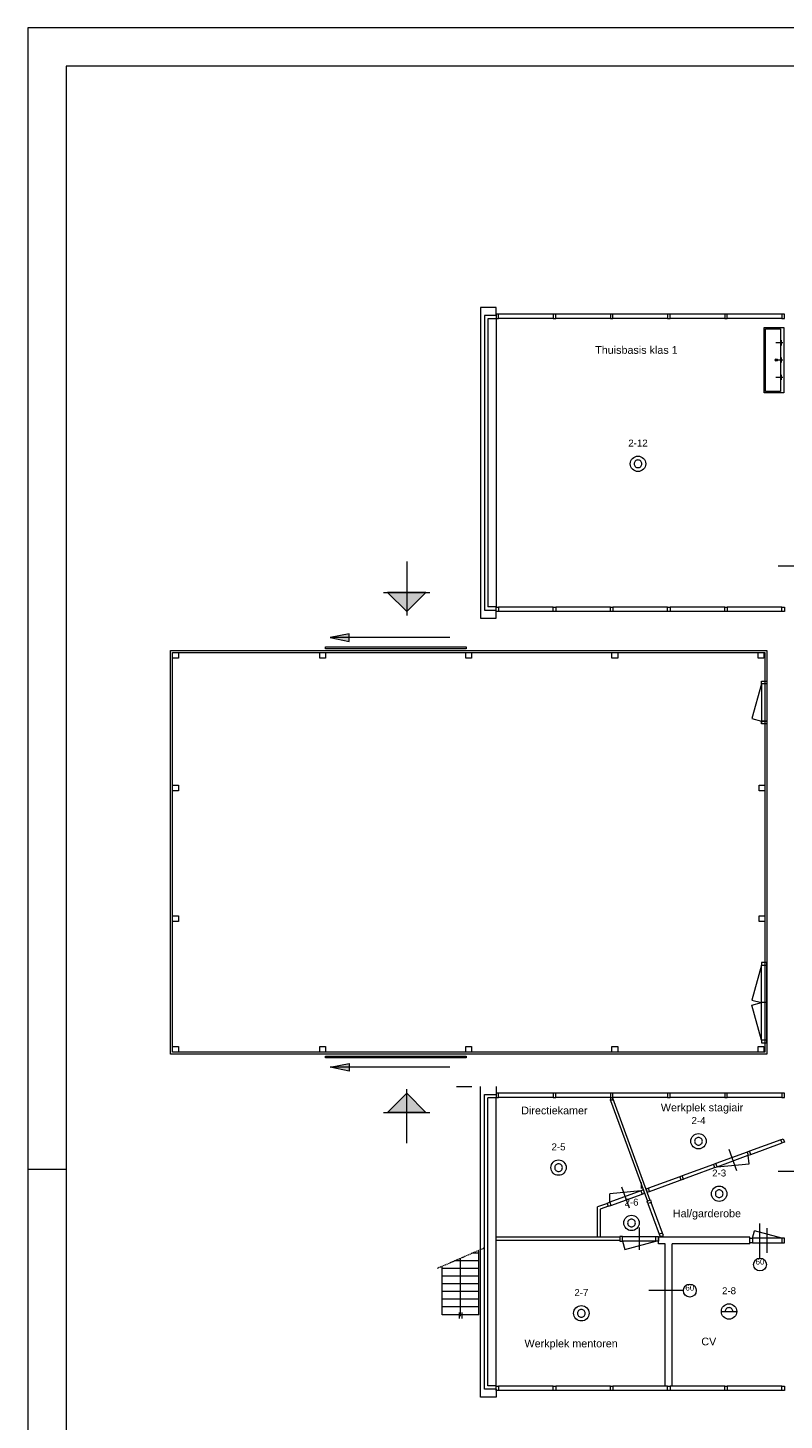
# Model space of a CAD drawing. Header units: millimetres. Extents: x 0 to 84100, y 0 to 59400.
# Tile 2 of 11: x 0 to 19665, y 23172 to 59400. Entities that reach past the tile are written whole.
import ezdxf

# ---------------------------------------------------------------- set-up
doc = ezdxf.new("R2010")
doc.units = ezdxf.units.MM
doc.header["$LTSCALE"] = 1016
doc.linetypes.add('STYLE_02', pattern=[0.046137, 0.030758, -0.015379])
doc.layers.add('Plattegronden', color=7, linetype='Continuous')
doc.styles.add('Arial', font='Arial')

# ---------------------------------------------------------------- blocks, each defined once
blk = doc.blocks.new('Xref BG$0$kraan')
at = {"color": 255, "linetype": 'Continuous', "lineweight": 0}
for p, q in [((0, 0), (-188, 0)), ((-36, 68), (-36, -67))]:
    blk.add_line(p, q, dxfattribs=at)
blk = doc.blocks.new('Groep-3')
at = {"color": 255, "linetype": 'Continuous', "lineweight": 0}
for p, q in [((39331, 29700), (-44769, 29700)), ((-44769, 29700), (-44769, -29700)), ((38331, 28700), (-43769, 28700)), ((-43769, 28700), (-43769, -28700)), ((-44769, 0), (-43769, 0))]:
    blk.add_line(p, q, dxfattribs=at)
blk = doc.blocks.new('Groep-9')
at = {"linetype": 'Continuous', "lineweight": 0}
blk.add_hatch(color=7, dxfattribs=at).paths.add_polyline_path([(-35419, 1480), (-34919, 1980), (-34419, 1480)])
at = {"color": 255, "linetype": 'Continuous', "lineweight": 0}
for p, q in [((-34919, 1980), (-35419, 1480)), ((-34919, 680), (-34919, 2080)), ((-34919, 1980), (-34419, 1480)), ((-35519, 1480), (-34319, 1480))]:
    blk.add_line(p, q, dxfattribs=at)
blk.add_lwpolyline([(-35419, 1480), (-34919, 1980), (-34419, 1480)], close=True, dxfattribs=at)
blk = doc.blocks.new('Groep-24')
at = {"color": 2, "linetype": 'Continuous', "lineweight": 0, "flags": 128}
blk.add_lwpolyline([(-31070, 42, 0.414214), (-30970, -58, 0.414214), (-30870, 42, 0.414214), (-30970, 142, 0.414214)], format="xyb", close=True, dxfattribs=at)
at = {"color": 255, "linetype": 'Continuous', "lineweight": 0}
blk.add_circle((-30970, 42), 200, dxfattribs=at)
blk = doc.blocks.new('Groep-25')
at = {"color": 2, "linetype": 'Continuous', "lineweight": 0, "flags": 128}
blk.add_lwpolyline([(-30477, -3748, 0.414214), (-30377, -3848, 0.414214), (-30277, -3748, 0.414214), (-30377, -3648, 0.414214)], format="xyb", close=True, dxfattribs=at)
at = {"color": 255, "linetype": 'Continuous', "lineweight": 0}
blk.add_circle((-30377, -3748), 200, dxfattribs=at)
blk = doc.blocks.new('Groep-26')
at = {"color": 255, "linetype": 'Continuous', "lineweight": 0}
blk.add_line((-26737, -3701), (-26337, -3701), dxfattribs=at)
at = {"color": 2, "linetype": 'Continuous', "lineweight": 0, "flags": 128}
blk.add_lwpolyline([(-26437, -3701, 0.414214), (-26537, -3601, 0.414214), (-26637, -3701, 0.414214)], format="xyb", dxfattribs=at)
at = {"color": 255, "linetype": 'Continuous', "lineweight": 0}
blk.add_circle((-26537, -3701), 200, dxfattribs=at)
blk = doc.blocks.new('Groep-27')
at = {"color": 2, "linetype": 'Continuous', "lineweight": 0, "flags": 128}
blk.add_lwpolyline([(-26893, -637, 0.414214), (-26793, -737, 0.414214), (-26693, -637, 0.414214), (-26793, -537, 0.414214)], format="xyb", close=True, dxfattribs=at)
at = {"color": 255, "linetype": 'Continuous', "lineweight": 0}
blk.add_circle((-26793, -637), 200, dxfattribs=at)
blk = doc.blocks.new('Groep-28')
at = {"color": 2, "linetype": 'Continuous', "lineweight": 0, "flags": 128}
blk.add_lwpolyline([(-27431, 729, 0.414214), (-27331, 629, 0.414214), (-27231, 729, 0.414214), (-27331, 829, 0.414214)], format="xyb", close=True, dxfattribs=at)
at = {"color": 255, "linetype": 'Continuous', "lineweight": 0}
blk.add_circle((-27331, 729), 200, dxfattribs=at)
blk = doc.blocks.new('Groep-31')
at = {"color": 2, "linetype": 'Continuous', "lineweight": 0, "flags": 128}
blk.add_lwpolyline([(-29004, 18356, 0.414214), (-28904, 18256, 0.414214), (-28804, 18356, 0.414214), (-28904, 18456, 0.414214)], format="xyb", close=True, dxfattribs=at)
at = {"color": 255, "linetype": 'Continuous', "lineweight": 0}
blk.add_circle((-28904, 18356), 200, dxfattribs=at)
blk = doc.blocks.new('Groep-40')
at = {"color": 2, "linetype": 'Continuous', "lineweight": 0, "flags": 128}
blk.add_lwpolyline([(-29173, -1397, 0.414214), (-29073, -1497, 0.414214), (-28973, -1397, 0.414214), (-29073, -1297, 0.414214)], format="xyb", close=True, dxfattribs=at)
at = {"color": 255, "linetype": 'Continuous', "lineweight": 0}
blk.add_circle((-29073, -1397), 200, dxfattribs=at)
blk = doc.blocks.new('Groep-51')
at = {"linetype": 'Continuous', "lineweight": 0}
blk.add_hatch(color=7, dxfattribs=at).paths.add_polyline_path([(-36411, 2556), (-36911, 2656), (-36411, 2756)])
at = {"color": 255, "linetype": 'Continuous', "lineweight": 0}
blk.add_line((-33801, 2656), (-36911, 2656), dxfattribs=at)
blk.add_lwpolyline([(-36411, 2556), (-36911, 2656), (-36411, 2756)], close=True, dxfattribs=at)
blk = doc.blocks.new('Groep-52')
at = {"linetype": 'Continuous', "lineweight": 0}
blk.add_hatch(color=7, dxfattribs=at).paths.add_polyline_path([(-36411, 13936), (-36911, 13836), (-36411, 13736)])
at = {"color": 255, "linetype": 'Continuous', "lineweight": 0}
blk.add_line((-33801, 13836), (-36911, 13836), dxfattribs=at)
blk.add_lwpolyline([(-36411, 13936), (-36911, 13836), (-36411, 13736)], close=True, dxfattribs=at)
blk = doc.blocks.new('Groep-53')
at = {"color": 17, "linetype": 'Continuous', "lineweight": 0}
for points in [[(-41056, 13496), (-25556, 13496), (-25556, 2996), (-41056, 2996)], [(-41006, 13446), (-25606, 13446), (-25606, 3046), (-41006, 3046)], [(-37031, 13596), (-33376, 13596), (-33376, 13546), (-37031, 13546)], [(-37031, 2946), (-33376, 2946), (-33376, 2896), (-37031, 2896)]]:
    blk.add_lwpolyline(points, close=True, dxfattribs=at)
at = {"color": 255, "linetype": 'Continuous', "lineweight": 0}
for points in [[(-41006, 13446), (-40856, 13446), (-40856, 13296), (-41006, 13296)], [(-37181, 13446), (-37031, 13446), (-37031, 13296), (-37181, 13296)], [(-33381, 13446), (-33231, 13446), (-33231, 13296), (-33381, 13296)], [(-29581, 13446), (-29431, 13446), (-29431, 13296), (-29581, 13296)], [(-25781, 13446), (-25631, 13446), (-25631, 13296), (-25781, 13296)], [(-41006, 9996), (-40856, 9996), (-40856, 9846), (-41006, 9846)], [(-25756, 9996), (-25606, 9996), (-25606, 9846), (-25756, 9846)], [(-41006, 6596), (-40856, 6596), (-40856, 6446), (-41006, 6446)], [(-25756, 6596), (-25606, 6596), (-25606, 6446), (-25756, 6446)], [(-41006, 3196), (-40856, 3196), (-40856, 3046), (-41006, 3046)], [(-37181, 3196), (-37031, 3196), (-37031, 3046), (-37181, 3046)], [(-33381, 3196), (-33231, 3196), (-33231, 3046), (-33381, 3046)], [(-29581, 3196), (-29431, 3196), (-29431, 3046), (-29581, 3046)], [(-25781, 3196), (-25631, 3196), (-25631, 3046), (-25781, 3046)]]:
    blk.add_lwpolyline(points, close=True, dxfattribs=at)
at = {"color": 255}
for name in ['Groep-52', 'Groep-51']:
    blk.add_blockref(name, (0, 0), dxfattribs=at)
blk = doc.blocks.new('Groep-54')
at = {"color": 255, "linetype": 'Continuous', "lineweight": 0}
for p, q in [((-25696, 5311), (-25940, 4401)), ((-25696, 3361), (-25696, 5311)), ((-25556, 3361), (-25556, 5311)), ((-25940, 4401), (-25696, 4336)), ((-25940, 4271), (-25696, 4336)), ((-25696, 3361), (-25940, 4271)), ((-25556, 4336), (-25696, 4336))]:
    blk.add_line(p, q, dxfattribs=at)
for points in [[(-25556, 5378), (-25696, 5378), (-25696, 5311), (-25556, 5311)], [(-25556, 3361), (-25696, 3361), (-25696, 3294), (-25556, 3294)]]:
    blk.add_lwpolyline(points, close=True, dxfattribs=at)
blk = doc.blocks.new('Groep-56')
at = {"color": 255, "linetype": 'Continuous', "lineweight": 0}
for p, q in [((-25696, 12635), (-25940, 11725)), ((-25696, 12635), (-25696, 11593)), ((-25556, 12635), (-25556, 11593)), ((-25940, 11725), (-25696, 11660)), ((-25556, 11660), (-25696, 11660))]:
    blk.add_line(p, q, dxfattribs=at)
for points in [[(-25556, 12635), (-25696, 12635), (-25696, 12702), (-25556, 12702)], [(-25556, 11593), (-25696, 11593), (-25696, 11660), (-25556, 11660)]]:
    blk.add_lwpolyline(points, close=True, dxfattribs=at)
blk = doc.blocks.new('Groep-62')
at = {"linetype": 'Continuous', "lineweight": 0}
blk.add_hatch(color=7, dxfattribs=at).paths.add_polyline_path([(-35419, 15011), (-34919, 14511), (-34419, 15011)])
at = {"color": 255, "linetype": 'Continuous', "lineweight": 0}
for p, q in [((-34919, 15811), (-34919, 14411)), ((-35519, 15011), (-34319, 15011)), ((-34919, 14511), (-35419, 15011)), ((-34919, 14511), (-34419, 15011))]:
    blk.add_line(p, q, dxfattribs=at)
blk.add_lwpolyline([(-35419, 15011), (-34919, 14511), (-34419, 15011)], close=True, dxfattribs=at)

msp = doc.modelspace()

# ---------------------------------------------------------------- linework, layer by layer
at = {"layer": 'Plattegronden', "color": 255, "linetype": 'Continuous', "lineweight": 0}
for p, q in [((12173, 52126), (11773, 52126)), ((11773, 52126), (11773, 44036)), ((11873, 51916), (11873, 44246)), ((12173, 51916), (11873, 51916)), ((11963, 51826), (11963, 44336)), ((12173, 51826), (11963, 51826)), ((12173, 51916), (12173, 52126)), ((12173, 51826), (12173, 44336)), ((13659, 51951), (12240, 51951)), ((13659, 51837), (12240, 51837)), ((15146, 51951), (13726, 51951)), ((15146, 51837), (13726, 51837)), ((16632, 51951), (15213, 51951)), ((16632, 51837), (15213, 51837)), ((18119, 51951), (16699, 51951)), ((18119, 51837), (16699, 51837)), ((19606, 51951), (18186, 51951)), ((19606, 51837), (18186, 51837)), ((20089, 45396), (19506, 45396)), ((11873, 44246), (12173, 44246)), ((12173, 44336), (11963, 44336)), ((12173, 44036), (12173, 44246)), ((13659, 44325), (12240, 44325)), ((13659, 44211), (12240, 44211)), ((15146, 44325), (13726, 44325)), ((15146, 44211), (13726, 44211)), ((16632, 44325), (15213, 44325)), ((16632, 44211), (15213, 44211)), ((18119, 44325), (16699, 44325)), ((18119, 44211), (16699, 44211)), ((19606, 44325), (18186, 44325)), ((19606, 44211), (18186, 44211)), ((11773, 44036), (12173, 44036)), ((11146, 31856), (11546, 31856)), ((11773, 23766), (11773, 31856)), ((11873, 23976), (11873, 31646)), ((11873, 31646), (12173, 31646)), ((11963, 24066), (11963, 31556)), ((12173, 31556), (11963, 31556)), ((12173, 31856), (12173, 31646)), ((12173, 24066), (12173, 31556)), ((13659, 31681), (12240, 31681)), ((13659, 31567), (12240, 31567)), ((15146, 31681), (13726, 31681)), ((15146, 31567), (13726, 31567)), ((15154, 31567), (15154, 31502)), ((15154, 31567), (15154, 31502)), ((15154, 31567), (15154, 31489)), ((15204, 31567), (15204, 31557)), ((15204, 31567), (15204, 31502)), ((15204, 31557), (16177, 28898)), ((16632, 31681), (15213, 31681)), ((16632, 31567), (15213, 31567)), ((18119, 31681), (16699, 31681)), ((18119, 31567), (16699, 31567)), ((19606, 31681), (18186, 31681)), ((19606, 31567), (18186, 31567)), ((15224, 31502), (15134, 31502)), ((15154, 31489), (16111, 28874)), ((19579, 30469), (18765, 30171)), ((18702, 30148), (17889, 29850)), ((18224, 30220), (18424, 29671)), ((18796, 30087), (19610, 30384)), ((16168, 29125), (17857, 29743)), ((17826, 29827), (17013, 29530)), ((17920, 29766), (18733, 30063)), ((17920, 29766), (18753, 29844)), ((18753, 29844), (18733, 30063)), ((15950, 29359), (15950, 29198)), ((16950, 29507), (16137, 29209)), ((20089, 29646), (19506, 29646)), ((15943, 29139), (15130, 28841)), ((15130, 28841), (15136, 29064)), ((15943, 29139), (15136, 29064)), ((15160, 28758), (15974, 29054)), ((15646, 28688), (15447, 29237)), ((15069, 28813), (14813, 28720)), ((14813, 27936), (14813, 28720)), ((15095, 28741), (14883, 28665)), ((14883, 28665), (14883, 27936)), ((16125, 28808), (16417, 28009)), ((16501, 28040), (16209, 28839)), ((19037, 27388), (19037, 28288)), ((15394, 27936), (12173, 27936)), ((15461, 27952), (16327, 27952)), ((15894, 28184), (15894, 27601)), ((18773, 27936), (16394, 27936)), ((16394, 27756), (16394, 27936)), ((16454, 27936), (16449, 27950)), ((16529, 27936), (16515, 27974)), ((18773, 27756), (18773, 27936)), ((18840, 27906), (18891, 28097)), ((19606, 27906), (18840, 27906)), ((19606, 27906), (18891, 28097)), ((19223, 27527), (19223, 28164)), ((11723, 25916), (11723, 27585)), ((15394, 27846), (12173, 27846)), ((16327, 27832), (15461, 27832)), ((15461, 27832), (15519, 27616)), ((15519, 27616), (16327, 27832)), ((16574, 27756), (16394, 27756)), ((16574, 24066), (16574, 27756)), ((16754, 24066), (16754, 27756)), ((18773, 27756), (16754, 27756)), ((18840, 27786), (19606, 27786)), ((10773, 25916), (10773, 27173)), ((11723, 27316), (11102, 27316)), ((11248, 25876), (11248, 27379)), ((11723, 27516), (11563, 27516)), ((11723, 27116), (10773, 27116)), ((11723, 26916), (10773, 26916)), ((11723, 26716), (10773, 26716)), ((11723, 26516), (10773, 26516)), ((17045, 26544), (16145, 26544)), ((11723, 26316), (10773, 26316)), ((11723, 26116), (10773, 26116)), ((11723, 25916), (10773, 25916)), ((11215, 25976), (11215, 25819)), ((11280, 25976), (11280, 25819)), ((12173, 23976), (11873, 23976)), ((12173, 24066), (11963, 24066)), ((12173, 23976), (12173, 23766)), ((13659, 24055), (12240, 24055)), ((13659, 23941), (12240, 23941)), ((15146, 24055), (13726, 24055)), ((15146, 23941), (13726, 23941)), ((16632, 24055), (15213, 24055)), ((16632, 23941), (15213, 23941)), ((18119, 24055), (16699, 24055)), ((18119, 23941), (16699, 23941)), ((19606, 24055), (18186, 24055)), ((19606, 23941), (18186, 23941)), ((12173, 23766), (11773, 23766))]:
    msp.add_line(p, q, dxfattribs=at)
at = {"layer": 'Plattegronden', "color": 255, "linetype": 'STYLE_02', "lineweight": 0}
msp.add_line((11857, 27643), (10647, 27119), dxfattribs=at)
at = {"layer": 'Plattegronden', "color": 255, "linetype": 'Continuous', "lineweight": 0}
for points in [[(12173, 51951), (12173, 51837), (12240, 51837), (12240, 51951)], [(13659, 51951), (13659, 51837), (13726, 51837), (13726, 51951)], [(15146, 51951), (15146, 51837), (15213, 51837), (15213, 51951)], [(16632, 51951), (16632, 51837), (16699, 51837), (16699, 51951)], [(18119, 51951), (18119, 51837), (18186, 51837), (18186, 51951)], [(19606, 51951), (19606, 51837), (19673, 51837), (19673, 51951)], [(19658, 49906), (19147, 49906), (19147, 51606), (19658, 51606)], [(19574, 49941), (19182, 49941), (19182, 51571), (19574, 51571)], [(12173, 44211), (12173, 44325), (12240, 44325), (12240, 44211)], [(13659, 44211), (13659, 44325), (13726, 44325), (13726, 44211)], [(15146, 44211), (15146, 44325), (15213, 44325), (15213, 44211)], [(16632, 44211), (16632, 44325), (16699, 44325), (16699, 44211)], [(18119, 44211), (18119, 44325), (18186, 44325), (18186, 44211)], [(19606, 44211), (19606, 44325), (19673, 44325), (19673, 44211)], [(12173, 31681), (12173, 31567), (12240, 31567), (12240, 31681)], [(13659, 31681), (13659, 31567), (13726, 31567), (13726, 31681)], [(15146, 31681), (15146, 31567), (15213, 31567), (15213, 31681)], [(16632, 31681), (16632, 31567), (16699, 31567), (16699, 31681)], [(18119, 31681), (18119, 31567), (18186, 31567), (18186, 31681)], [(19606, 31681), (19606, 31567), (19673, 31567), (19673, 31681)], [(19610, 30384), (19579, 30469), (19642, 30492), (19673, 30407)], [(18796, 30087), (18765, 30171), (18702, 30148), (18733, 30063)], [(17920, 29766), (17889, 29850), (17826, 29827), (17857, 29743)], [(17044, 29445), (17013, 29530), (16950, 29507), (16981, 29422)], [(15943, 29139), (15974, 29054), (16037, 29077), (16006, 29162)], [(16168, 29125), (16137, 29209), (16074, 29186), (16105, 29102)], [(15130, 28841), (15160, 28758), (15097, 28735), (15067, 28818)], [(16209, 28839), (16125, 28808), (16102, 28871), (16186, 28902)], [(15461, 27832), (15461, 27952), (15394, 27952), (15394, 27832)], [(16327, 27832), (16327, 27952), (16394, 27952), (16394, 27832)], [(16501, 28040), (16417, 28009), (16440, 27947), (16524, 27977)], [(18840, 27906), (18840, 27786), (18773, 27786), (18773, 27906)], [(19606, 27906), (19606, 27786), (19673, 27786), (19673, 27906)], [(12173, 23941), (12173, 24055), (12240, 24055), (12240, 23941)], [(13659, 23941), (13659, 24055), (13726, 24055), (13726, 23941)], [(15146, 23941), (15146, 24055), (15213, 24055), (15213, 23941)], [(16632, 23941), (16632, 24055), (16699, 24055), (16699, 23941)], [(18119, 23941), (18119, 24055), (18186, 24055), (18186, 23941)], [(19606, 23941), (19606, 24055), (19673, 24055), (19673, 23941)]]:
    msp.add_lwpolyline(points, close=True, dxfattribs=at)
for centre, radius in [((19460, 50756), 31.8), ((19037, 27221), 168), ((17212, 26544), 168)]:
    msp.add_circle(centre, radius, dxfattribs=at)

# ---------------------------------------------------------------- block references
at = {"layer": 'Plattegronden', "color": 255}
for name in ['Groep-3', 'Groep-31', 'Groep-62', 'Groep-9', 'Groep-28', 'Groep-24', 'Groep-27', 'Groep-40', 'Groep-25', 'Groep-26']:
    msp.add_blockref(name, (44769, 29700), dxfattribs=at)
at = {"layer": 'Plattegronden', "color": 17, "xscale": -1, "rotation": 180}
for p in [(19635, 51206), (19635, 50756), (19635, 50306)]:
    msp.add_blockref('Xref BG$0$kraan', p, dxfattribs=at)
at = {"layer": 'Plattegronden', "color": 17}
for name in ['Groep-53', 'Groep-56', 'Groep-54']:
    msp.add_blockref(name, (44769, 29700), dxfattribs=at)

# ---------------------------------------------------------------- texts
at = {"layer": 'Plattegronden', "color": 255, "line_spacing_factor": 0.966482, "style": 'Arial'}
for s, insert, char_height, attachment_point in [('Thuisbasis klas 1', (14752, 51118), 200.18, 1), ('2-12', (15865, 48686), 180.2, 2), ('Directiekamer', (12829, 31330), 200.18, 1), ('Werkplek stagiair', (16459, 31407), 200.18, 1), ('2-4', (17438, 31059), 180.2, 2), ('2-5', (13799, 30373), 180.2, 2), ('2-3', (17976, 29693), 180.2, 2), ('2-6', (15696, 28933), 180.2, 2), ('Hal/garderobe', (16772, 28652), 200.18, 1), ('60', (19037, 27371), 150.1, 2), ('2-7', (14392, 26583), 180.2, 2), ('60', (17212, 26694), 150.1, 2), ('2-8', (18232, 26629), 180.2, 2), ('Werkplek mentoren', (12914, 25267), 200.18, 1), ('CV', (17512, 25319), 200.2, 1)]:
    msp.add_mtext(s, dxfattribs=dict(at, insert=insert, char_height=char_height, attachment_point=attachment_point))

doc.saveas('drawing.dxf')
